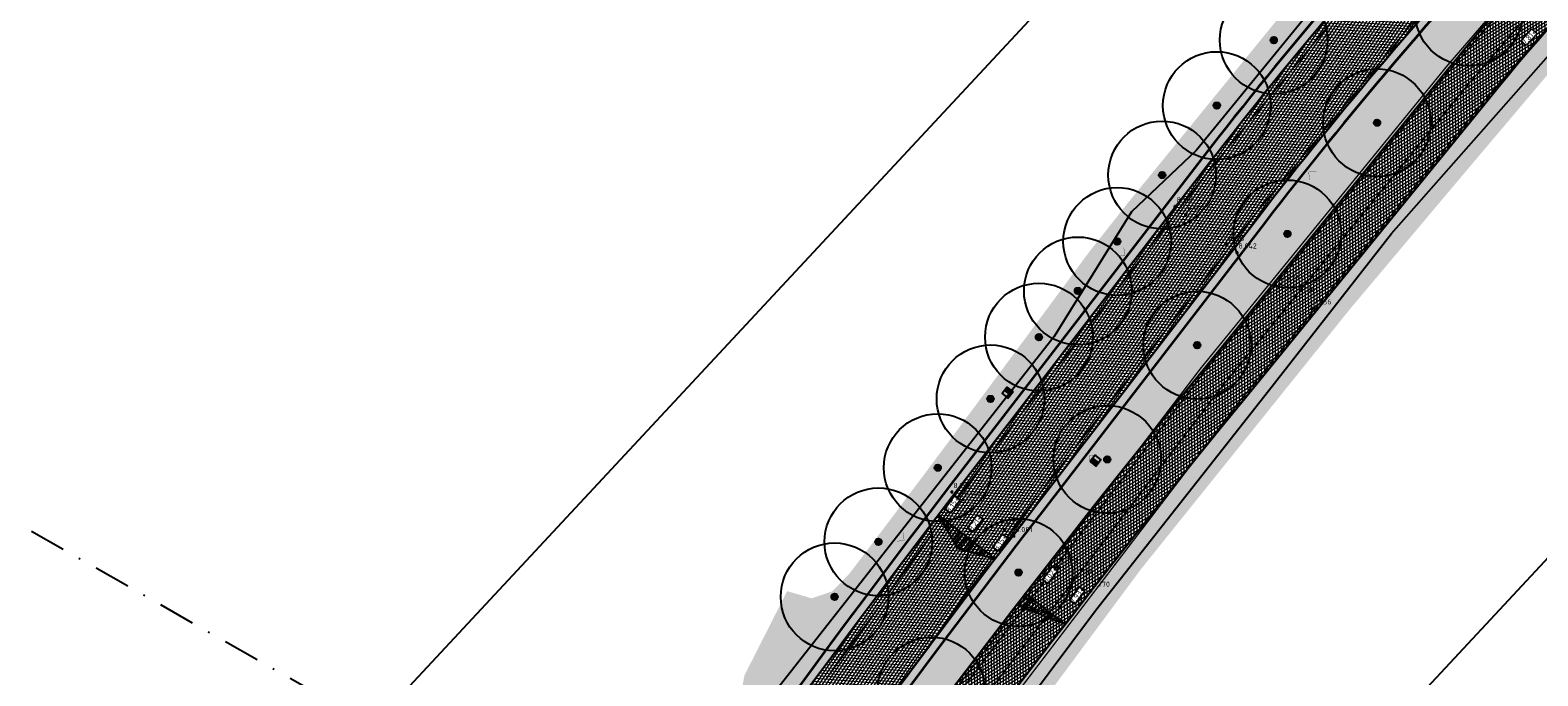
# Model space of a CAD drawing. Header units: metres. Extents: x 157685 to 160831, y 403691 to 406312.
# Tile 69 of 134: x 159623 to 159728, y 404862 to 404907. Entities that reach past the tile are written whole.
import ezdxf

# ---------------------------------------------------------------- set-up
doc = ezdxf.new("R2010")
doc.units = ezdxf.units.M
for name, pattern in [('DASHDOT2', [12.7, 6.35, -3.175, 0, -3.175]), ('VW-1-3_STREEP', [4, 1, -3]), ('VW-30-270_STREEP', [3, 0.3, -2.7])]:
    doc.linetypes.add(name, pattern=pattern)
doc.layers.get('Defpoints').update_dxf_attribs({"color": 171})
for name, color, linetype, lineweight in [('B-WE-GR-BOOM-S (ingemeten)', 90, 'Continuous', 25), ('B-WE-OG-HOOGTEPUNT-S', 7, 'Continuous', 25), ('B-WE-OG-HOOGTEPUNT-T18', 10, 'Continuous', 18), ('N-WE-GR-DOORWORTELBARE RUIMTE-G', 80, 'Continuous', 35), ('N-WE-GR-GRAS-A', 62, 'Continuous', 18), ('N-WE-GW-HOOGTE_AFWERKHOOGTE-T25', 7, 'Continuous', 25), ('N-WE-VH-GESLOTENVERHARDING_ASFALT-A-200', 253, 'Continuous', 18), ('N-WE-VH-HALFVERHARDING_GRASBETONSTEEN-A-200', 132, 'Continuous', 18), ('N-WE-VH-HALFVERHARDING_GRASBETONSTEEN-G', 7, 'Continuous', 35), ('N-WE-VH-KANTVERHARDING-G', 7, 'Continuous', 30), ('N-WE-VH-VERHARDING_ASFALT-A', 252, 'Continuous', 18), ('N-WE-VW-MARKERING_LANGS_STREEP_13_010-G', 7, 'VW-1-3_STREEP', 13), ('N-WE-VW-MARKERING_LANGS_STREEP_30270_010-G', 7, 'VW-30-270_STREEP', 13), ('N-WE-VW-MARKERING_LANGS_STREEP_DOORGETROKKEN_010-G', 7, 'Continuous', 13), ('X-XX-AL-BLADVERWIJZING_AS-G', 7, 'DASHDOT2', 25)]:
    doc.layers.add(name, color=color, linetype=linetype, lineweight=lineweight)
doc.layers.add('Iv-a-afwateringsprofiel', color=5, linetype='Continuous')
doc.styles.add('NLCS-ISO', font='NLCS-ISO.TTF')
doc.styles.add('NLCS-ISO-M200-T18', font='NLCS-ISO.TTF', dxfattribs={"height": 0.36})
pattern_1 = [(0, (0, 0), (1, 1), [0.12, -0.8]), (45, (0.4, 0.2), (-0.1131370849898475, 1.866761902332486), [0.12, -0.8]), (29.99999999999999, (0.08, 0.12), (0.2274613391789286, 1.286025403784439), [0.12, -0.8]), (15, (0.32, 0.48), (0.3856270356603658, 0.7244941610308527), [0.12, -0.8]), (135, (0.16, 2), (-0.02828427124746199, -0.6505382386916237), [0.12, -0.8]), (150, (1.2, 0.4), (0.2156921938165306, -0.5864101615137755), [0.12, -0.8]), (165, (0.24, 0.04), (0.1434520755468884, -0.7010146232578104), [0.12, -0.8]), (85, (0.4, 0.4), (-0.872677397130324, 1.040016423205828), [0.12, -0.8]), (99.99999999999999, (0, 0), (-1.112117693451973, 0.7787131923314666), [0.12, -0.7999999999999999])]
pattern_2 = [(45, (0, 0), (-0.1979898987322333, 0.1979898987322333), [0.14, -0.14]), (135, (0, 0), (-0.1979898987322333, -0.1979898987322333), [0.14, -0.14]), (45, (-0.098994, 0.098994), (-0.1979898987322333, 0.1979898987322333), [0.14, -0.14]), (135, (0.098994, 0.098994), (-0.1979898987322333, -0.1979898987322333), [0.14, -0.14])]

# ---------------------------------------------------------------- blocks, each defined once
blk = doc.blocks.new('SGR-BOOM_01')
at = {"ltscale": 0.1}
h = blk.add_hatch(color=256, dxfattribs=at)
edge = h.paths.add_edge_path()
edge.add_arc((7.366995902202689e-12, -5.115907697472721e-12), 0.15, 0, 360)
for centre, radius in [((0, 0), 2.5), ((7.366995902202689e-12, -5.115907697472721e-12), 0.04499999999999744)]:
    blk.add_circle(centre, radius)
blk.add_circle((7.366995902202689e-12, -5.115907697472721e-12), 0.15, dxfattribs=at)
blk = doc.blocks.new('SOG-HOOGTEPUNT-SO')
for p, q in [((-0.5, 0), (0.5, 0)), ((0, 0.5), (0, -0.5))]:
    blk.add_line(p, q)
blk = doc.blocks.new('*U873')
h = blk.add_hatch()
h.set_pattern_fill('AMO-BODEM_LEEM', color=256, scale=0.1, angle=135, pattern_type=2)
h.set_pattern_definition([(270, (0.4999999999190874, -1.52950818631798), (0.25, -5.551115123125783e-17), [])])
h.paths.add_polyline_path([(3.499999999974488, 0), (3.499999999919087, 1), (0, 0)])
blk.add_lwpolyline([(3.499999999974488, 0), (3.499999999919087, 1), (0, 0)], close=True)
blk = doc.blocks.new('*U874')
h = blk.add_hatch()
h.set_pattern_fill('AMO-BODEM_LEEM', color=256, scale=0.1, angle=135, pattern_type=2)
h.set_pattern_definition([(270, (-0.4999999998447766, -0.5295081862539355), (0.25, -5.551115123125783e-17), [])])
h.paths.add_polyline_path([(2.500000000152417, 0), (2.500000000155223, 1.000000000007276), (0, 0)])
h = blk.add_hatch()
h.set_pattern_fill('AMO-BODEM_LEEM', color=256, scale=0.1, angle=135, pattern_type=2)
h.set_pattern_definition([(270, (-1.499999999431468, -0.5295081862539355), (0.25, -5.551115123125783e-17), [])])
h.paths.add_polyline_path([(2.500000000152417, 0), (2.500000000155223, 1.000000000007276), (5.000000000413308, 0)])
for points in [[(2.500000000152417, 0), (2.500000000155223, 1.000000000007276), (0, 0)], [(2.500000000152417, 0), (2.500000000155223, 1.000000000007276), (5.000000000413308, 0)]]:
    blk.add_lwpolyline(points, close=True)
blk = doc.blocks.new('*U887')
at = {"true_color": 0xff0000}
h = blk.add_hatch(dxfattribs=at)
h.set_pattern_fill('ANGLE', color=1)
h.set_pattern_definition([(0, (-159856.0172382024, -405056.4719407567), (0, 6.985), [5.08, -1.905]), (90, (-159856.0172382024, -405056.4719407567), (-6.985, 4.277078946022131e-16), [5.08, -1.905])])
h.paths.add_polyline_path([(-0.2700000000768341, 0), (0, 0), (-5.820768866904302e-11, 0.5400000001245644), (-0.2700000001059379, 0.5400000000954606)])
h = blk.add_hatch(color=1, dxfattribs=at)
h.dxf.hatch_style = 1
h.paths.add_polyline_path([(-0.2700000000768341, 0), (0, 0), (-5.820766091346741e-11, 0.5400000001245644), (-0.2700000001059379, 0.5400000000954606)])
for points in [[(-0.2700000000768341, 0.5400000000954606), (0.269999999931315, 0.5400000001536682), (0.269999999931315, 0), (-0.2700000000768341, 0), (-0.2700000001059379, 0.5400000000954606)], [(-5.820766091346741e-11, 0.5400000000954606), (0, 0)]]:
    blk.add_lwpolyline(points)

msp = doc.modelspace()

# ---------------------------------------------------------------- hatches: boundary and pattern name
at = {"layer": 'N-WE-GR-GRAS-A'}
h = msp.add_hatch(dxfattribs=at)
h.set_pattern_fill('AGR-GRAS_01-SO', color=256, scale=0.04, pattern_type=2)
h.set_pattern_definition(pattern_1)
edge = h.paths.add_edge_path()
edge.add_line((159578.5374166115, 404700.0819622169), (159578.6254720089, 404700.0345676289))
edge.add_line((159578.6254720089, 404700.0345676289), (159603.9219240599, 404747.0333756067))
edge.add_arc((160443.1779176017, 404295.3155573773), 953.100000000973, 142.3663853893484, 151.7092614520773, ccw=False)
edge.add_line((159688.3879633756, 404877.287837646), (159703.8794562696, 404897.3795561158))
edge.add_arc((159943.91390714, 404712.3037003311), 303.099999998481, 131.4605388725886, 142.3663853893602, ccw=False)
edge.add_line((159743.230164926, 404939.4504493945), (159776.7212754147, 404969.0397849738))
edge.add_arc((159712.5633914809, 405041.6577987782), 96.89999999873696, 311.4605388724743, 330.6998399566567)
edge.add_line((159797.0667715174, 404994.2364031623), (159804.3007044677, 405007.1270356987))
edge.add_arc((159370.9701621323, 405250.302386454), 496.900000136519, 330.6998399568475, 331.5438499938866)
edge.add_arc((159801.3297696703, 405017.0624706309), 7.400000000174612, 331.5438499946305, 413.6718235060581)
edge.add_line((159805.7135995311, 405023.0241847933), (159801.3814850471, 405026.2097204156))
edge.add_line((159801.3814850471, 405026.2097204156), (159800.3508178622, 405025.6653813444))
edge.add_line((159800.3508178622, 405025.6653813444), (159805.162, 405022.107))
edge.add_line((159805.162, 405022.107), (159806.4708960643, 405020.184))
edge.add_line((159806.4708960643, 405020.184), (159806.9923110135, 405018.7706630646))
edge.add_line((159806.9923110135, 405018.7706630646), (159807.143, 405017.767))
edge.add_line((159807.143, 405017.767), (159807.112, 405016.413))
edge.add_line((159807.112, 405016.413), (159806.6237197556, 405014.8311137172))
edge.add_line((159806.6237197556, 405014.8311137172), (159805.8507581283, 405013.4314217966))
edge.add_line((159805.8507581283, 405013.4314217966), (159803.555099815, 405009.2744050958))
edge.add_line((159803.555099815, 405009.2744050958), (159800.2669101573, 405003.320095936))
edge.add_line((159800.2669101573, 405003.320095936), (159797.2220407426, 404997.9073039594))
edge.add_line((159797.2220407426, 404997.9073039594), (159794.8245511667, 404994.0616845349))
edge.add_line((159794.8245511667, 404994.0616845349), (159792.0515868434, 404989.6137963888))
edge.add_line((159792.0515868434, 404989.6137963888), (159789.5682782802, 404985.630521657))
edge.add_line((159789.5682782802, 404985.630521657), (159787.111, 404981.689))
edge.add_line((159787.111, 404981.689), (159786.367, 404981.43))
edge.add_line((159786.367, 404981.43), (159785.402, 404981.455))
edge.add_line((159785.402, 404981.455), (159784.329, 404982.006))
edge.add_line((159784.329, 404982.006), (159784.072, 404983.158))
edge.add_line((159784.072, 404983.158), (159781.79, 404980.277))
edge.add_line((159781.79, 404980.277), (159782.34, 404980.26))
edge.add_line((159782.34, 404980.26), (159783.075, 404979.722))
edge.add_line((159783.075, 404979.722), (159783.322, 404978.725))
edge.add_line((159783.322, 404978.725), (159782.665, 404977.493))
edge.add_line((159782.665, 404977.493), (159781.7249177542, 404976.3647383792))
edge.add_line((159781.7249177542, 404976.3647383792), (159780.338, 404975.397))
edge.add_line((159780.338, 404975.397), (159779.141, 404975.529))
edge.add_line((159779.141, 404975.529), (159778.150478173, 404976.4076757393))
edge.add_line((159778.150478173, 404976.4076757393), (159774.507, 404973.806))
edge.add_line((159774.507, 404973.806), (159775.855, 404972.738))
edge.add_line((159775.855, 404972.738), (159776.065, 404971.807))
edge.add_line((159776.065, 404971.807), (159775.252, 404970.59))
edge.add_line((159775.252, 404970.59), (159764.5216861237, 404961.185172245))
edge.add_line((159764.5216861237, 404961.185172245), (159761.655257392, 404958.677158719))
edge.add_line((159761.655257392, 404958.677158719), (159755.1593899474, 404952.9940080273))
edge.add_line((159755.1593899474, 404952.9940080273), (159747.779, 404946.537))
edge.add_line((159747.779, 404946.537), (159741.4350387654, 404940.9845388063))
edge.add_line((159741.4350387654, 404940.9845388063), (159735.5817476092, 404935.8579777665))
edge.add_line((159735.5817476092, 404935.8579777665), (159732.2492128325, 404932.9780094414))
edge.add_line((159732.2492128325, 404932.9780094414), (159724.519, 404926.295))
edge.add_line((159724.519, 404926.295), (159723.154, 404926.405))
edge.add_line((159723.154, 404926.405), (159720.41, 404923.843))
edge.add_line((159720.41, 404923.843), (159720.646, 404922.925))
edge.add_line((159720.646, 404922.925), (159720.42, 404921.555))
edge.add_line((159720.42, 404921.555), (159719.235, 404919.179))
edge.add_line((159719.235, 404919.179), (159714.4242128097, 404913.4454319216))
edge.add_line((159714.4242128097, 404913.4454319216), (159710.805, 404909.132))
edge.add_line((159710.805, 404909.132), (159703.0021234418, 404899.5670897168))
edge.add_line((159703.0021234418, 404899.5670897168), (159699.2918910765, 404895.0190183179))
edge.add_line((159699.2918910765, 404895.0190183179), (159696.5018222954, 404891.4859407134))
edge.add_line((159696.5018222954, 404891.4859407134), (159692.6653099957, 404886.2984138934))
edge.add_line((159692.6653099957, 404886.2984138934), (159687.3868267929, 404879.1811481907))
edge.add_line((159687.3868267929, 404879.1811481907), (159682.7277324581, 404872.9545636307))
edge.add_line((159682.7277324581, 404872.9545636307), (159679.837, 404869.146))
edge.add_line((159679.837, 404869.146), (159678.661, 404867.936))
edge.add_line((159678.661, 404867.936), (159677.233, 404867.463))
edge.add_line((159677.233, 404867.463), (159675.5279320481, 404867.9588194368))
edge.add_line((159675.5279320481, 404867.9588194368), (159672.558, 404862.105))
edge.add_line((159672.558, 404862.105), (159672.186, 404860.193))
edge.add_line((159672.186, 404860.193), (159669.6009870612, 404856.140779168))
edge.add_line((159669.6009870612, 404856.140779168), (159666.726, 404851.634))
edge.add_line((159666.726, 404851.634), (159660.0205839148, 404842.0044224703))
edge.add_line((159660.0205839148, 404842.0044224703), (159655.1173813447, 404834.8968401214))
edge.add_line((159655.1173813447, 404834.8968401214), (159649.9080468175, 404827.1800241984))
edge.add_line((159649.9080468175, 404827.1800241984), (159641.553, 404814.478))
edge.add_line((159641.553, 404814.478), (159640.27, 404813.801))
edge.add_line((159640.27, 404813.801), (159636.523, 404808.465))
edge.add_line((159636.523, 404808.465), (159636.084, 404806.489))
edge.add_line((159636.084, 404806.489), (159635.2109538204, 404804.9644498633))
edge.add_line((159635.2109538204, 404804.9644498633), (159629.2305123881, 404795.2772049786))
edge.add_line((159629.2305123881, 404795.2772049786), (159624.0465019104, 404786.5030185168))
edge.add_line((159624.0465019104, 404786.5030185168), (159620.3577552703, 404780.0250190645))
edge.add_line((159620.3577552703, 404780.0250190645), (159618.6694383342, 404777.0600780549))
edge.add_line((159618.6694383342, 404777.0600780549), (159615.0388529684, 404770.9509728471))
edge.add_line((159615.0388529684, 404770.9509728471), (159611.3279794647, 404765.073519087))
edge.add_line((159611.3279794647, 404765.073519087), (159609.2164344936, 404761.0334352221))
edge.add_line((159609.2164344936, 404761.0334352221), (159606.3104729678, 404755.3371589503))
edge.add_line((159606.3104729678, 404755.3371589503), (159604.7152064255, 404752.2101117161))
edge.add_line((159604.7152064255, 404752.2101117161), (159603.494, 404750.206))
edge.add_line((159603.494, 404750.206), (159602.388, 404749.312))
edge.add_line((159602.388, 404749.312), (159598.336, 404741.032))
edge.add_line((159598.336, 404741.032), (159597.771, 404738.825))
edge.add_line((159597.771, 404738.825), (159593.1171575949, 404730.3842901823))
edge.add_line((159593.1171575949, 404730.3842901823), (159584.671339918, 404715.0844297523))
edge.add_line((159584.671339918, 404715.0844297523), (159578.646073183, 404703.7951198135))
edge.add_line((159578.646073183, 404703.7951198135), (159576.1567803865, 404699.5800294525))
edge.add_line((159576.1567803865, 404699.5800294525), (159571.2843468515, 404691.4808746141))
edge.add_line((159571.2843468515, 404691.4808746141), (159567.335, 404684.592))
edge.add_line((159567.335, 404684.592), (159561.5420968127, 404673.956253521))
edge.add_line((159561.5420968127, 404673.956253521), (159556.3644997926, 404664.4502066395))
edge.add_line((159556.3644997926, 404664.4502066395), (159553.689, 404659.538))
edge.add_line((159553.689, 404659.538), (159553.005, 404658.675))
edge.add_line((159553.005, 404658.675), (159551.85, 404658.95))
edge.add_line((159551.85, 404658.95), (159550.3501082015, 404657.3340753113))
edge.add_line((159550.3501082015, 404657.3340753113), (159553.1428222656, 404656.0222167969))
edge.add_line((159553.1428222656, 404656.0222167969), (159554.6966426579, 404655.9522638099))
edge.add_arc((159121.4782956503, 404899.1231974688), 496.7999991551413, 330.6939518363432, 331.7092614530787)
edge.add_line((159558.937509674, 404663.6668846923), (159578.5374166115, 404700.0819622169))
h = msp.add_hatch(dxfattribs=at)
h.set_pattern_fill('AGR-GRAS_01-SO', color=256, scale=0.04, pattern_type=2)
h.set_pattern_definition(pattern_1)
h.paths.add_polyline_path([(159704.4639187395, 404883.3207267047), (159721.6180946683, 404904.3603853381, -0.0430369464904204), (159745.9610024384, 404929.4628856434), (159773.6812360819, 404953.5185455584), (159775.2997676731, 404954.9231096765, -0.09611741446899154), (159783.0549792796, 404959.3953475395), (159785.0272446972, 404960.0740859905, 0.08825783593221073), (159791.1502515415, 404963.4790197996), (159790.1387252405, 404964.3106446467, 0.3683535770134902), (159780.5396265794, 404964.1401374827), (159747.3352101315, 404934.8040955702, 0.04762168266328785), (159708.7894318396, 404893.5937748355), (159693.2979389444, 404873.5020563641, 0.0386233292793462), (159613.2932527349, 404751.2882024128), (159613.6901172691, 404749.9327579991), (159615.6266714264, 404748.8767096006), (159620.0789692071, 404757.1282419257, -0.04733888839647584)])
h = msp.add_hatch(dxfattribs=at)
h.set_pattern_fill('AGR-GRAS_01-SO', color=256, scale=0.04, pattern_type=2)
h.set_pattern_definition(pattern_1)
h.paths.add_polyline_path([(159793.9000250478, 404961.2182975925, -0.09581380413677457), (159786.1661826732, 404956.7645814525), (159784.1939172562, 404956.0858430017, 0.09611741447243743), (159777.5937371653, 404952.2796831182), (159775.4923605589, 404950.456105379), (159748.2549719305, 404926.8194590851, 0.04303694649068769), (159724.3307382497, 404902.1486971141), (159707.1765623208, 404881.1090384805, 0.04733888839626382), (159623.1591887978, 404755.4662409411), (159618.6995055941, 404747.2010210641), (159621.3489687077, 404745.7562066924), (159621.6103145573, 404746.2973704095), (159621.556, 404747.585), (159624.7685934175, 404754.0281543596), (159630.2367502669, 404764.1828320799), (159635.0202635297, 404772.6052069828), (159641.5075452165, 404783.8974572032), (159646.3194300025, 404792.1666456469), (159649.656565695, 404797.507663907), (159653.8083214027, 404803.9509393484), (159657.0623061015, 404808.9910569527), (159660.6741433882, 404814.4008445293), (159665.0831042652, 404821.0045588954), (159667.4874102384, 404824.6057135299), (159670.6722117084, 404829.3758894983), (159674.3049944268, 404834.4830138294), (159677.0153072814, 404838.1755227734), (159680.8859720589, 404843.4488860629), (159687.7056934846, 404852.7158495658), (159700.1542615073, 404869.4781162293), (159708.1223452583, 404879.3854288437), (159714.6962872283, 404887.5593010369), (159721.8118727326, 404896.0126115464), (159728.3492239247, 404903.7436490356), (159735.346, 404912.018), (159743.5926566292, 404919.6907008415), (159750.8864662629, 404926.4039395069), (159758.966, 404933.436), (159770.6403699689, 404943.6288667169), (159777.82, 404949.918), (159781.4914207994, 404952.4711342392), (159784.861, 404954.222), (159789.856036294, 404955.3961002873), (159795.443, 404956.991), (159797.4035000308, 404958.3379208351)])
at = {"layer": 'N-WE-VH-GESLOTENVERHARDING_ASFALT-A-200', "true_color": 0xcf7363}
h = msp.add_hatch(dxfattribs=at)
h.set_pattern_fill('AVH-ASFALT-SO', color=23, scale=0.2, pattern_type=2)
h.set_pattern_definition([(31.64993266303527, (159085.9115677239, 404918.0168982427), (-0.1049455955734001, 0.1702539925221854), []), (91.64993266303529, (159085.9115677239, 404918.0168982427), (-0.1999170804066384, -0.00575855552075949), [])])
h.paths.add_polyline_path([(159748.2549719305, 404926.8194590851), (159775.4923605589, 404950.456105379), (159777.5937371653, 404952.2796831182, -0.09611741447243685), (159784.1939172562, 404956.0858430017), (159786.1661826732, 404956.7645814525, 0.1023391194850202), (159794.354074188, 404961.6217476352), (159791.6174876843, 404963.8716281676, -0.09595148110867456), (159785.0272446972, 404960.0740859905), (159783.0549792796, 404959.3953475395, 0.09611741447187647), (159775.2997676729, 404954.9231096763), (159773.1983910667, 404953.0995319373), (159745.9610024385, 404929.4628856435, 0.04303694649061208), (159721.6180946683, 404904.3603853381), (159704.4639187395, 404883.3207267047, 0.04733888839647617), (159620.0789692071, 404757.1282419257), (159566.8658552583, 404658.5073159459, -0.001756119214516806), (159565.0310872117, 404655.1352974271), (159568.4059524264, 404654.0108969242, 0.001466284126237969), (159569.9460748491, 404656.8453149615), (159623.1591887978, 404755.4662409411, -0.04733888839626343), (159707.1765623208, 404881.1090384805), (159724.3307382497, 404902.1486971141, -0.04303694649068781)])
at = {"layer": 'N-WE-VH-HALFVERHARDING_GRASBETONSTEEN-A-200'}
h = msp.add_hatch(dxfattribs=at)
h.set_pattern_fill('AVH-GRASBETONSTEEN_02-SO', color=256, scale=0.2, pattern_type=2)
h.set_pattern_definition(pattern_2)
h.paths.add_polyline_path([(159797.5900122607, 404993.9427722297), (159804.8239452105, 405006.8334047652, 0.00368270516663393), (159808.3632259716, 405013.2505823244, 0.3745212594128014), (159806.0690451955, 405023.5075670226), (159801.7369242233, 405026.693107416), (159801.3814850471, 405026.2097204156), (159805.7135995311, 405023.0241847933, -0.374521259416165), (159807.835716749, 405013.5364739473, -0.003682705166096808), (159804.3007044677, 405007.1270356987), (159797.0667715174, 404994.2364031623, -0.08414504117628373), (159776.7212754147, 404969.0397849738), (159743.230164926, 404939.4504493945, 0.04762168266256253), (159703.8794562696, 404897.3795561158), (159688.3879633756, 404877.287837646, 0.008607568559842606), (159668.8022656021, 404850.9610915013), (159669.2469259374, 404850.5516064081, -0.008626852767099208), (159688.8631223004, 404876.9214717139), (159704.3546151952, 404897.0131901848, -0.04762168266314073), (159743.6274273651, 404939.0008022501), (159777.118537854, 404968.5901378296, 0.0841450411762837)])
h = msp.add_hatch(dxfattribs=at)
h.set_pattern_fill('AVH-GRASBETONSTEEN_02-SO', color=256, scale=0.2, pattern_type=2)
h.set_pattern_definition(pattern_2)
h.paths.add_polyline_path([(159780.5396265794, 404964.1401374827, -0.3683535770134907), (159790.1387252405, 404964.3106446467), (159791.1502515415, 404963.4790197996, 0.007629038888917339), (159791.6174876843, 404963.8716281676), (159790.519768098, 404964.7741166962, 0.3683535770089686), (159780.1423641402, 404964.589784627), (159746.9379476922, 404935.2537427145, 0.04762168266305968), (159708.3142729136, 404893.960140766), (159692.8227800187, 404873.868422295, 0.008788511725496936), (159672.9525930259, 404847.1390793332), (159673.3972929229, 404846.7295578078, -0.008808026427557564), (159693.2979389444, 404873.5020563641), (159708.7894318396, 404893.5937748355, -0.04762168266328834), (159747.3352101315, 404934.8040955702)])
h.paths.add_polyline_path([(159794.354074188, 404961.6217476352, -0.006461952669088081), (159793.9000250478, 404961.2182975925), (159797.4035000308, 404958.3379208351), (159797.7845428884, 404958.8013928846)])
at = {"layer": 'N-WE-VH-VERHARDING_ASFALT-A'}
h = msp.add_hatch(dxfattribs=at)
h.set_pattern_fill('AVH-ASFALT', color=256, scale=0.2, angle=90, pattern_type=2)
h.set_pattern_definition([(355.6069263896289, (158844.5507043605, 404349.5946988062), (0.01531969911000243, 0.199412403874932), []), (55.60692638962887, (158844.5507043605, 404349.5946988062), (-0.1650363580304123, 0.112973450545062), [])])
h.paths.add_polyline_path([(159780.1423641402, 404964.589784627), (159776.8318438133, 404968.3368441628), (159743.6274273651, 404939.0008022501, 0.04762168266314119), (159704.3546151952, 404897.0131901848), (159688.8631223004, 404876.9214717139, 0.04078858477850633), (159604.4502564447, 404746.7490080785), (159579.7718625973, 404700.8985033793), (159581.4923918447, 404693.5453829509), (159608.8530263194, 404744.3792786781, -0.04078858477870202), (159692.8227800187, 404873.868422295), (159708.3142729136, 404893.960140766, -0.04762168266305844), (159746.9379476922, 404935.2537427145)])

# ---------------------------------------------------------------- linework, layer by layer
at = {"color": 210}
for points, const_width in [([(159711.9020215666, 404896.5794969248), (159711.8398142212, 404897.1159018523), (159712.3762191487, 404897.1781091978)], 0.02), ([(159698.9698244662, 404891.8528768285), (159699.0383196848, 404891.3172385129), (159698.5026813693, 404891.2487432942)], 0.02), ([(159696.640316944, 404876.8346168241), (159696.5717093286, 404877.3702407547), (159697.1073332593, 404877.4388483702)], 0.02), ([(159683.5936075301, 404872.0368907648), (159683.673952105, 404871.5029012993), (159683.1399626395, 404871.4225567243)], 0.01999999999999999)]:
    msp.add_lwpolyline(points, dxfattribs=dict(at, const_width=const_width))
at = {"layer": 'Defpoints'}
for points in [[(159642.5019089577, 404787.4039053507), (159653.6668522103, 404805.1671209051), (159667.9254728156, 404827.3715749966), (159679.0873603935, 404842.6683620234), (159696.9900310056, 404866.6085228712), (159709.0514810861, 404881.902996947), (159717.5996429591, 404892.8312869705), (159735.3084362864, 404912.9124054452), (159750.5375672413, 404927.2940710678), (159782.0013919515, 404954.1959113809), (159792.3758286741, 404957.9737676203), (159797.4267364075, 404958.6579742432), (159797.7030231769, 404958.8679199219), (159801.0993757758, 404962.7539939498), (159801.7167098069, 404963.5090785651), (159799.5556454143, 404965.6721689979), (159802.6555746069, 404969.5623042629), (159803.7314530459, 404973.4592231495), (159804.7905428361, 404978.1334488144), (159815.8168216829, 404999.5696150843), (159827.6760001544, 405021.2247355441)], [(159807.32987867, 405020.213479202), (159807.7132429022, 405014.4994966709), (159800.9393040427, 405002.9443348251), (159790.9190445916, 404986.3448596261), (159786.1272902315, 404980.3165020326), (159781.2871719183, 404975.6290972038), (159774.1343645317, 404968.391873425), (159746.6834132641, 404943.7671722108), (159725.1549915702, 404924.511063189), (159716.7565226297, 404914.197925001), (159704.0401747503, 404898.6436087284), (159699.4949114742, 404894.3365679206), (159694.124089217, 404885.6868140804), (159673.7862215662, 404859.8083226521), (159655.1021412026, 404833.2039526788), (159643.1139921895, 404816.5347629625), (159642.4842071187, 404815.4856611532), (159633.1233854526, 404800.2770899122), (159624.8502251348, 404785.9640545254)]]:
    msp.add_lwpolyline(points, dxfattribs=at)
msp.add_lwpolyline([(159683.1251758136, 404821.5808622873), (159796.9313058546, 404943.7363338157), (159758.950389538, 404979.1290424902), (159645.1442594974, 404856.973570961)], close=True, dxfattribs=at)
at = {"layer": 'N-WE-GR-DOORWORTELBARE RUIMTE-G', "const_width": 0.1}
msp.add_lwpolyline([(159773.550152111, 404953.6695985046), (159745.8299184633, 404929.613938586, 0.04303694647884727), (159721.4630864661, 404904.4867675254), (159704.3089105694, 404883.4471089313, 0.04733888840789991), (159619.9029566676, 404757.2232134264), (159615.6030367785, 404749.2540860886)], format="xyb", dxfattribs=at)
at = {"layer": 'N-WE-VH-HALFVERHARDING_GRASBETONSTEEN-G'}
for points in [[(159807.835716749, 405013.5364739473, -0.00368270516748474), (159804.3007044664, 405007.1270356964), (159797.0667715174, 404994.2364031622, -0.08414504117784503), (159776.7212754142, 404969.0397849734), (159743.2301649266, 404939.4504493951, 0.04762168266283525), (159703.8794562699, 404897.3795561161), (159688.387963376, 404877.2878376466, 0.04078858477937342), (159603.9219240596, 404747.0333756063), (159578.625472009, 404700.034567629)], [(159791.1502515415, 404963.4790197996), (159790.1387252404, 404964.3106446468, 0.3683535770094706), (159780.5396265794, 404964.1401374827), (159747.3352101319, 404934.8040955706, 0.04762168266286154), (159708.7894318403, 404893.5937748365), (159693.2979389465, 404873.5020563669, 0.03873763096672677), (159613.0851769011, 404750.9092928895, 0.03873763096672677)]]:
    msp.add_lwpolyline(points, format="xyb", dxfattribs=at)
at = {"layer": 'N-WE-VH-KANTVERHARDING-G'}
for points in [[(159808.3632259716, 405013.2505823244, -0.003682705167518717), (159804.8239452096, 405006.8334047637), (159797.5900122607, 404993.9427722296, -0.08414504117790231), (159777.1185378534, 404968.5901378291), (159743.6274273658, 404939.0008022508, 0.04762168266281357), (159704.354615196, 404897.0131901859), (159688.8631223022, 404876.9214717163, 0.04078858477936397), (159604.4502564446, 404746.7490080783), (159559.5538974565, 404663.3351225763, -0.04516852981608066), (159510.0919575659, 404588.5017704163), (159486.6444917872, 404559.1670087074, -0.02016670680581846), (159394.3004534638, 404452.7356426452), (159378.2814496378, 404435.7109974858)], [(159799.3294497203, 404957.5312500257), (159790.519768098, 404964.7741166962, 0.3683535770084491), (159780.1423641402, 404964.589784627), (159746.9379476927, 404935.2537427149, 0.04762168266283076), (159708.3142729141, 404893.9601407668), (159692.8227800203, 404873.8684222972, 0.04078858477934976), (159608.8530263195, 404744.3792786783), (159563.9566673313, 404660.9653931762, -0.04516852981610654), (159513.9976225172, 404585.3799470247), (159490.5501567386, 404556.0451853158, -0.02016670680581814), (159397.941900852, 404449.309294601), (159381.9228970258, 404432.2846494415)], [(159773.6812360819, 404953.5185455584), (159745.9610024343, 404929.4628856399, 0.04303694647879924), (159721.6180946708, 404904.3603853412), (159704.463918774, 404883.320726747, 0.0473388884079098), (159620.0789692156, 404757.1282419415), (159566.8658552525, 404658.5073159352, -0.04953312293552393), (159506.4313612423, 404568.982009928), (159456.552740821, 404508.8878821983, -0.01820139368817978), (159403.3825830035, 404449.3752596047), (159369.5069096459, 404414.1288596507, -0.1049384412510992), (159346.6593342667, 404398.6279704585), (159321.3924655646, 404388.3303108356, 0.02159958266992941), (159317.1932792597, 404386.4034822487), (159266.4712849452, 404360.4218841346, 0.07166867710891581), (159258.6755715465, 404354.8977700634, -0.07321687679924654), (159251.5295873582, 404349.8670519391), (159247.4561724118, 404347.8120840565, -0.04227475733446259), (159224.5165077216, 404338.5770418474), (159183.3511629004, 404325.9229432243, -0.1553543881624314), (159149.0702026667, 404326.2663017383), (159006.9274350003, 404373.096638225, 0.1327104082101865)], [(159775.4923605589, 404950.456105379), (159748.2549719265, 404926.8194590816, 0.04303694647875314), (159724.3307382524, 404902.1486971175), (159707.1765623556, 404881.1090385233, 0.04733888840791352), (159623.1591888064, 404755.4662409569), (159569.9460748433, 404656.8453149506, -0.04953312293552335), (159509.1245346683, 404566.7466538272), (159459.245914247, 404506.6525260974, -0.01820139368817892), (159405.9060386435, 404446.9499407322), (159372.0303652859, 404411.7035407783, -0.1049384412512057), (159347.9802859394, 404395.3868153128), (159322.7134172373, 404385.0891556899, 0.02159958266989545), (159318.7889440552, 404383.2883813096), (159268.0669497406, 404357.3067831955, 0.07166867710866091), (159261.0857138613, 404352.3598153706, -0.07321687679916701), (159253.1060315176, 404346.7421801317), (159249.0326165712, 404344.6872122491, -0.008097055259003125), (159244.6605079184, 404342.5696663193, -0.008097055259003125)]]:
    msp.add_lwpolyline(points, format="xyb", dxfattribs=at)
at = {"layer": 'N-WE-VW-MARKERING_LANGS_STREEP_13_010-G', "const_width": 0.1, "flags": 128}
for points in [[(158799.755988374, 404333.3379209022), (158842.5193889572, 404353.833066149, -0.05942676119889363), (158887.8579844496, 404369.2721047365), (158962.3527291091, 404385.1109561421, -0.04343754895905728), (158976.500963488, 404386.8553766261, -0.08918120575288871), (159005.2994184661, 404382.7372438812), (159140.8502955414, 404337.8280595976, 0.1551991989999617), (159194.0704367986, 404337.1901518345), (159205.7540358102, 404340.7526233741, 0.04429900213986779), (159246.3717878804, 404357.2046336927), (159334.1556177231, 404402.1706138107, 0.08581840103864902), (159378.4999364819, 404435.5054166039), (159382.2379869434, 404439.47813447), (159394.5189403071, 404452.5300617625, 0.020166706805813), (159486.8788316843, 404558.9796993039), (159510.3262974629, 404588.3144610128, 0.04516852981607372), (159559.818063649, 404663.1929388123), (159604.7144226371, 404746.6068243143, -0.04078858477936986), (159689.1007017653, 404876.7382887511), (159704.5921946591, 404896.8300072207, -0.04762168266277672), (159743.8260585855, 404938.7759786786), (159774.6323000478, 404965.9932373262)], [(159777.5456031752, 404962.6958649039), (159746.7393164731, 404935.4785662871, 0.04762168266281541), (159708.0766934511, 404894.1433237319), (159692.5852005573, 404874.0516052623, 0.0407885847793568), (159608.588860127, 404744.5214624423), (159563.6925011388, 404661.1075769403, -0.04516852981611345), (159513.7632826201, 404585.5672564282), (159490.3158168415, 404556.2324947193, -0.02016670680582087), (159397.7234140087, 404449.5148754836), (159385.442460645, 404436.4629481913), (159381.7044101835, 404432.4902303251, -0.0858184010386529), (159336.1615963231, 404398.2544869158), (159248.3777664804, 404353.2885067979, -0.04425765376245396), (159207.0786106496, 404336.5565294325), (159195.3537162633, 404332.9814473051, -0.1551991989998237), (159139.4665064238, 404333.6513231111), (159003.9156293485, 404378.5605073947, 0.1331344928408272), (158963.2677895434, 404380.8071596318), (158888.773044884, 404364.9683082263, 0.05942676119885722), (158844.4210459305, 404349.8652328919), (158801.657699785, 404329.3701137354)]]:
    msp.add_lwpolyline(points, format="xyb", dxfattribs=at)
at = {"layer": 'N-WE-VW-MARKERING_LANGS_STREEP_30270_010-G', "const_width": 0.1, "flags": 128}
msp.add_lwpolyline([(159792.9871328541, 404962.7455764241, -0.09940442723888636), (159785.5967136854, 404958.4193337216), (159783.6244482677, 404957.7405952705, 0.09611741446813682), (159776.4467524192, 404953.6013963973), (159774.3453758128, 404951.7778186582), (159747.1079871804, 404928.1411723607, 0.04303694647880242), (159722.9744164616, 404903.2545412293), (159705.8202405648, 404882.2148826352, 0.04733888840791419), (159621.619079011, 404756.2972414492), (159568.4059650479, 404657.6763154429, -0.04953312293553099), (159507.7779479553, 404567.8643318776), (159457.899327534, 404507.7702041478, -0.01820139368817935), (159404.6443108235, 404448.1626001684), (159370.7686374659, 404412.9162002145, -0.104938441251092), (159347.3198101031, 404397.0073928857), (159322.0529414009, 404386.7097332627, 0.021599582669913), (159317.9911116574, 404384.8459317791), (159267.2691173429, 404358.8643336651, 0.07166867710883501), (159259.8806427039, 404353.6287927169, -0.07321687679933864), (159252.3178094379, 404348.3046160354), (159248.2443944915, 404346.2496481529, -0.0422747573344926), (159225.0307065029, 404336.9042897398), (159183.8653616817, 404324.2501911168, -0.1553543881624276), (159148.5226017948, 404324.604184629), (159006.3798341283, 404371.4345211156, 0.1327104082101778), (158958.5888129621, 404374.0360341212), (158889.7091228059, 404359.3910389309, 0.06078308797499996), (158843.4892124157, 404343.5123458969), (158697.8283415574, 404272.730896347, 0.2964777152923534), (158667.8835065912, 404223.0035187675), (158671.599814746, 404115.0876769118), (158672.0481688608, 404104.0965963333)], format="xyb", dxfattribs=at)
at = {"layer": 'N-WE-VW-MARKERING_LANGS_STREEP_DOORGETROKKEN_010-G', "const_width": 0.1, "flags": 128}
for points in [[(159773.7795490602, 404953.4052558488), (159746.0593154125, 404929.3495959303, 0.04303694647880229), (159721.7343508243, 404904.2655987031), (159704.5801749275, 404883.2259401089, 0.0473388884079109), (159620.2109786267, 404757.0570133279), (159566.9978646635, 404658.4360873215, -0.04953312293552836), (159506.5467829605, 404568.8862089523), (159456.6681625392, 404508.7920812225, -0.01820139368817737), (159403.4907311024, 404449.2713173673), (159369.6150577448, 404414.0249174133, -0.1049384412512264), (159346.7159464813, 404398.4890638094), (159321.4490777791, 404388.1914041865, 0.02159958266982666), (159317.2616648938, 404386.2699779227), (159266.5396705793, 404360.2883798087, 0.07166867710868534), (159258.77886336, 404354.7890005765, -0.07321687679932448), (159251.5971492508, 404349.7331288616), (159247.5237343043, 404347.6781609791, -0.04227475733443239), (159224.5605819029, 404338.4336630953), (159183.3952370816, 404325.7795644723, -0.1553543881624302), (159149.0232654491, 404326.1238345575), (159006.8804977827, 404372.9541710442, 0.1327104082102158)], [(159775.3940475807, 404950.5693950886), (159748.1566589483, 404926.9327487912, 0.04303694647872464), (159724.2144820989, 404902.2434837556), (159707.0603062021, 404881.2038251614, 0.04733888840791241), (159623.0271793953, 404755.5374695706), (159569.8140654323, 404656.9165435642, -0.04953312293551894), (159509.00911295, 404566.8424548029), (159459.1304925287, 404506.7483270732, -0.01820139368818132), (159405.7978905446, 404447.0538829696), (159371.922217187, 404411.8074830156, -0.1049384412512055), (159347.9236737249, 404395.5257219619), (159322.6568050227, 404385.228062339, 0.02159958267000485), (159318.720558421, 404383.4218856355), (159267.9985641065, 404357.4402875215, 0.07166867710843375), (159260.9824220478, 404352.4685848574, -0.07321687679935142), (159253.0384696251, 404346.8761032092), (159248.9650546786, 404344.8211353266, -0.008097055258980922), (159244.5973181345, 404342.7057069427, -0.008097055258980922)]]:
    msp.add_lwpolyline(points, format="xyb", dxfattribs=at)
at = {"layer": 'X-XX-AL-BLADVERWIJZING_AS-G', "ltscale": 0.4, "extrusion": (0.0002850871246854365, -0.002023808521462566, 0.9999979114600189), "elevation": -773.762668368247}
msp.add_lwpolyline([(159706.1551102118, 404824.0326041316), (159571.6343892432, 404900.5352126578)], dxfattribs=at)

# ---------------------------------------------------------------- block references
for p, rotation in [((159690.6614484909, 404881.9386135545), 232.2871990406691), ((159697.2125936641, 404876.8748951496), 52.29922197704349)]:
    msp.add_blockref('*U887', p, dxfattribs=dict(rotation=rotation))
at = {"layer": 'B-WE-GR-BOOM-S (ingemeten)', "xscale": 1.5, "yscale": 1.5, "zscale": 1.5}
for p in [(159723.0004252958, 404908.2568176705, 8.128242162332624), (159709.4073112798, 404906.2941392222, 8.322021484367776), (159705.444769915, 404901.7377423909, 8.143769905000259), (159716.601176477, 404900.5481504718, 7.891405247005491), (159701.6340772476, 404896.9092026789, 8.214684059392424), (159710.3575700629, 404892.811373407, 7.895750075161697), (159698.5044840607, 404892.2872332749, 8.177001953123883), (159695.77124123, 404888.8448894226, 8.259033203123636), (159693.0576020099, 404885.6303946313, 8.220947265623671), (159704.0786854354, 404885.0717171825, 7.91047099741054), (159689.6902925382, 404881.3340108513, 8.15129610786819), (159697.8180372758, 404877.1245519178, 8.156494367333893), (159686.011440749, 404876.5481881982, 8.153076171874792), (159681.8802733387, 404871.3876465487, 8.174072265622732), (159691.6399972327, 404869.2496855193, 8.211178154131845), (159678.8313756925, 404867.5607546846, 8.167236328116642), (159685.573009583, 404861.0086581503, 8.337071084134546)]:
    msp.add_blockref('SGR-BOOM_01', p, dxfattribs=at)
at = {"layer": 'B-WE-OG-HOOGTEPUNT-S', "xscale": 0.2, "yscale": 0.2, "zscale": 0.2}
for p in [(159702.5369815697, 404894.7295056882, 8.117936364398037), (159703.2770131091, 404894.1790701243, 8.156961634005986), (159706.1426893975, 404892.0475796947, 8.114751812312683), (159706.8484478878, 404891.5226364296, 8.041982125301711), (159709.8189947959, 404889.3131432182, 7.826007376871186), (159710.907065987, 404888.503835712, 7.787618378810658), (159712.0690014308, 404887.6395879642, 7.755667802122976), (159686.9974614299, 404874.860558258, 8.125697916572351), (159687.758623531, 404874.3195045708, 8.166488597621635), (159690.669606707, 404872.2503025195, 8.146386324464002), (159691.3122257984, 404871.7935122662, 8.081257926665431), (159694.3947260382, 404869.6023914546, 7.820391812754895), (159695.4909992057, 404868.8231321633, 7.793860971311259), (159696.6645304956, 404867.9889558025, 7.770429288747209)]:
    msp.add_blockref('SOG-HOOGTEPUNT-SO', p, dxfattribs=at)
at = {"layer": 'Iv-a-afwateringsprofiel'}
for name, p, rotation in [('*U874', (159690.0192300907, 404870.2140192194), 142.6449082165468), ('*U873', (159694.8913319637, 404865.6556885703), 142.2226797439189)]:
    msp.add_blockref(name, p, dxfattribs=dict(at, rotation=rotation))

# ---------------------------------------------------------------- texts
at = {"layer": 'B-WE-OG-HOOGTEPUNT-T18', "style": 'NLCS-ISO'}
for s, p in [('8.118', (159702.6392996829, 404895.0013502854, 8.117936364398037)), ('8.157', (159703.3793312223, 404894.4509147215, 8.156961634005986)), ('8.115', (159706.2450075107, 404892.3194242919, 8.114751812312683)), ('8.042', (159706.950766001, 404891.7944810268, 8.041982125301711)), ('7.826', (159709.9213129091, 404889.5849878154, 7.826007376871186)), ('7.788', (159711.0093841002, 404888.7756803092, 7.787618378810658)), ('7.756', (159712.1713195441, 404887.9114325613, 7.755667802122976)), ('8.126', (159687.0997795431, 404875.1324028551, 8.125697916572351)), ('8.166', (159687.8609416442, 404874.591349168, 8.166488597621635)), ('8.146', (159690.7719248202, 404872.5221471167, 8.146386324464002)), ('8.081', (159691.4145439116, 404872.0653568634, 8.081257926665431)), ('7.820', (159694.4970441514, 404869.8742360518, 7.820391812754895)), ('7.794', (159695.5933173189, 404869.0949767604, 7.793860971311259)), ('7.770', (159696.7668486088, 404868.2608003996, 7.770429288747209))]:
    msp.add_text(s, height=0.3599999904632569, rotation=359.8908317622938, dxfattribs=at).set_placement(p)

# ---------------------------------------------------------------- next in the draw order: texts
at = {"layer": 'N-WE-GW-HOOGTE_AFWERKHOOGTE-T25', "attachment_point": 5, "style": 'NLCS-ISO-M200-T18', "bg_fill": 19, "box_fill_scale": 1.2, "bg_fill_color": 256, "bg_fill_transparency": 0}
for s, insert, char_height, width, rotation in [('7.81+', (159727.1837870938, 404906.493568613), 0.3599999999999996, 0.9778270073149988, 47.23794372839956), ('8.15+', (159687.0410992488, 404873.9821486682), 0.3599999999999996, 0.9778270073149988, 54.08604784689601), ('8.21+', (159688.6108357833, 404872.6684651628), 0.3599999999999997, 0.9778270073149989, 53.698846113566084), ('8.15+', (159690.3613523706, 404871.3333831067), 0.3599999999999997, 0.9778270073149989, 53.698846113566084), ('8.02+', (159693.8362749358, 404869.073037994), 0.3599999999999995, 0.9778270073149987, 52.75436619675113), ('7.93+', (159695.7187339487, 404867.6528478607), 0.3599999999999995, 0.9778270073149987, 52.75436619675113)]:
    msp.add_mtext(s, dxfattribs=dict(at, insert=insert, char_height=char_height, width=width, rotation=rotation))

doc.saveas('drawing.dxf')
